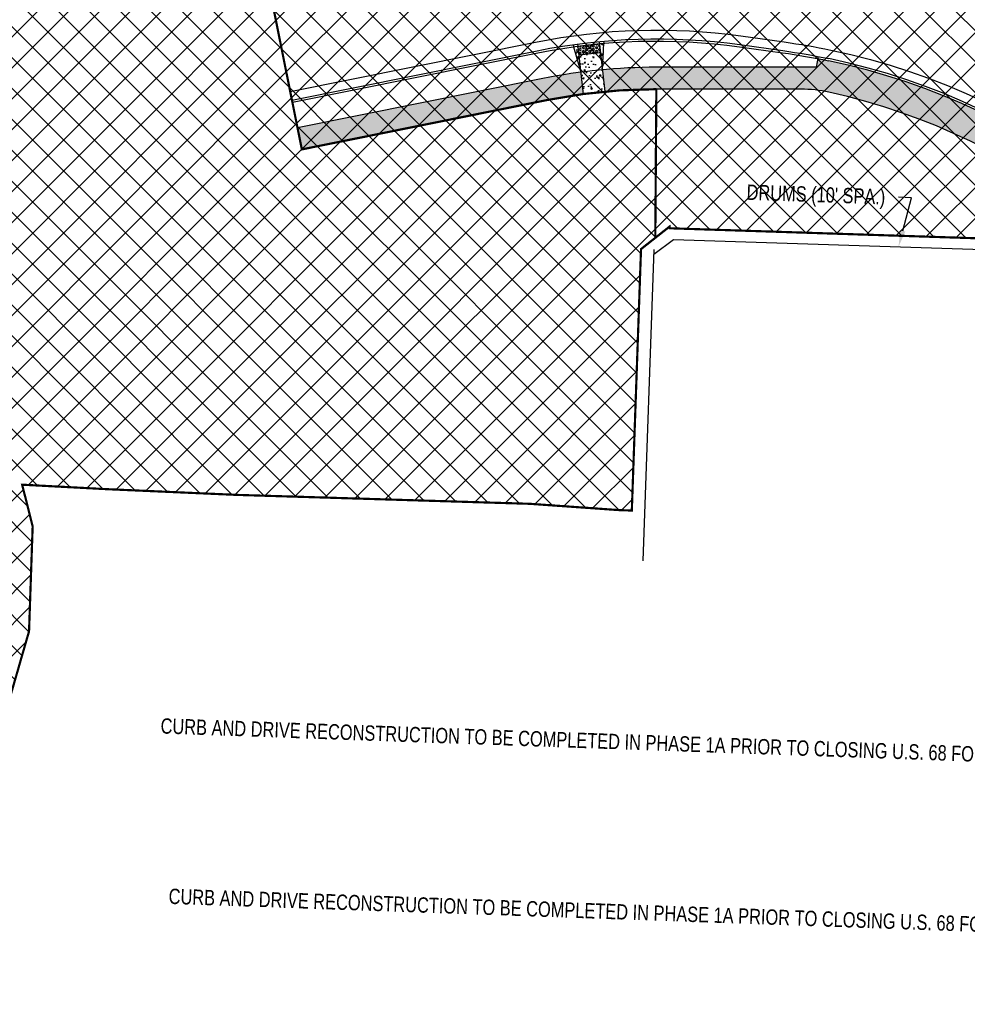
# Model space of a CAD drawing. Header units: feet. Extents: x 158973 to 162012, y 288249 to 289770.
# Tile 3 of 7: x 161440 to 161657, y 288730 to 288955. Entities that reach past the tile are written whole.
import ezdxf
from ezdxf import colors
from ezdxf.entities.mleader import LeaderData, LeaderLine
from ezdxf.math import Vec2, Vec3

# ---------------------------------------------------------------- set-up
doc = ezdxf.new("R2010")
doc.units = ezdxf.units.FT
doc.header["$MEASUREMENT"] = 0
for name, color, linetype in [('MT_P_Drums', 30, 'Continuous'), ('MT_P_Text', 7, 'Continuous'), ('MT_P_Work_Area', 4, 'Continuous'), ('PV_P_Curb', 6, 'Continuous'), ('PV_P_EOP', 7, 'Continuous'), ('PV_P_Walk', 4, 'Continuous'), ('SC_Shading1', 247, 'Continuous'), ('SC_Shading2', 255, 'Continuous')]:
    doc.layers.add(name, color=color, linetype=linetype)
doc.styles.add('Slanted-Normal', font='font31.shx', dxfattribs={"height": 0.1})
doc.styles.get("Standard").update_dxf_attribs({"font": 'arial.ttf'})
doc.linetypes.add('motdrum05', pattern='A,0,["●",Standard,S=0.167,R=0,X=-0.02,Y=-0.065],-0.25', length=0.25)
pattern_1 = [(45, (0, 0), (-3.535533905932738, 3.535533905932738), []), (135, (0, 0), (-3.535533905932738, -3.535533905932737), [])]

# ---------------------------------------------------------------- blocks, each defined once
blk = doc.blocks.new('_Dot')
at = {"color": 0, "linetype": 'ByBlock', "lineweight": -2}
blk.add_line((-0.5, 0), (-1, 0), dxfattribs=at)
at = {"color": 0, "linetype": 'ByBlock', "const_width": 0.5}
blk.add_lwpolyline([(-0.25, 0, 1), (0.25, 0, 1)], format="xyb", close=True, dxfattribs=at)

msp = doc.modelspace()

# ---------------------------------------------------------------- hatches: boundary and pattern name
at = {"layer": 'MT_P_Work_Area'}
h = msp.add_hatch(dxfattribs=at)
h.set_pattern_fill('ANSI37', color=247, scale=40)
h.set_pattern_definition(pattern_1)
edge = h.paths.add_edge_path()
edge.add_line((161391.6774162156, 288768.5092384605), (161361.7792442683, 288769.5619744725))
edge.add_line((161361.7792442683, 288769.5619744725), (161355.7829601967, 288769.7731079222))
edge.add_line((161355.7829601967, 288769.7731079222), (161356.1348492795, 288779.7669147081))
edge.add_line((161356.1348492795, 288779.7669147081), (161357.7724492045, 288790.9133283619))
edge.add_line((161357.7724492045, 288790.9133283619), (161361.8173069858, 288801.4282414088))
edge.add_line((161361.8173069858, 288801.4282414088), (161360.7550689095, 288828.0962978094))
edge.add_line((161360.7550689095, 288828.0962978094), (161361.2126809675, 288841.0926842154))
edge.add_line((161361.2126809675, 288841.0926842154), (161363.3540856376, 288845.07344006))
edge.add_line((161363.3540856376, 288845.07344006), (161364.6104598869, 288880.755028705))
edge.add_line((161364.6104598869, 288880.755028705), (161353.7752514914, 288887.101713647))
edge.add_arc((161415.9423765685, 288993.234877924), 122.9999999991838, 217.8883576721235, 239.64051206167, ccw=False)
edge.add_arc((161242.3164208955, 288858.127411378), 97.00000000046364, 37.88835767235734, 89.48071868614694)
edge.add_line((161243.1955362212, 288955.1234275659), (161228.0900137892, 288955.2603352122))
edge.add_line((161228.0900137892, 288955.2603352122), (161222.15218744, 288961.3467054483))
edge.add_line((161222.15218744, 288961.3467054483), (161230.5333541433, 288969.523321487))
edge.add_line((161230.5333541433, 288969.523321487), (161230.8207927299, 289001.2374743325))
edge.add_line((161230.8207927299, 289001.2374743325), (161298.5792143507, 289000.6233515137))
edge.add_line((161298.5792143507, 289000.6233515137), (161298.4885839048, 288990.623762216))
edge.add_line((161298.4885839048, 288990.623762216), (161354.4524809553, 288990.1165380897))
edge.add_line((161354.4524809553, 288990.1165380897), (161355.4068255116, 289017.2203488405))
edge.add_line((161355.4068255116, 289017.2203488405), (161339.0348951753, 289026.2447793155))
edge.add_line((161339.0348951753, 289026.2447793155), (161330.7560327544, 289030.81999892))
edge.add_line((161330.7560327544, 289030.81999892), (161330.8466632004, 289040.8195882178))
edge.add_line((161330.8466632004, 289040.8195882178), (161345.5938663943, 289040.6859281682))
edge.add_line((161345.5938663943, 289040.6859281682), (161361.0375463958, 289042.3880607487))
edge.add_line((161361.0375463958, 289042.3880607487), (161361.4715354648, 289054.3262681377))
edge.add_line((161361.4715354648, 289054.3262681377), (161367.4667433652, 289054.3653607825))
edge.add_line((161367.4667433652, 289054.3653607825), (161367.762230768, 289068.0275814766))
edge.add_line((161367.762230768, 289068.0275814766), (161358.2428971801, 289068.7587629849))
edge.add_line((161358.2428971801, 289068.7587629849), (161359.3384401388, 289100.4619109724))
edge.add_line((161359.3384401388, 289100.4619109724), (161366.4502846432, 289100.3522430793))
edge.add_line((161366.4502846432, 289100.3522430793), (161368.2908745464, 289143.0117256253))
edge.add_line((161368.2908745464, 289143.0117256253), (161366.0817306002, 289147.6518303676))
edge.add_line((161366.0817306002, 289147.6518303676), (161369.9331962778, 289155.6639872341))
edge.add_line((161369.9331962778, 289155.6639872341), (161379.4589208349, 289155.7562674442))
edge.add_line((161379.4589208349, 289155.7562674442), (161387.1594476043, 289156.0134618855))
edge.add_line((161387.1594476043, 289156.0134618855), (161390.6784402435, 289158.7710735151))
edge.add_line((161390.6784402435, 289158.7710735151), (161393.0527240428, 289165.1443361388))
edge.add_line((161393.0527240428, 289165.1443361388), (161402.2908402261, 289162.2725358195))
edge.add_line((161402.2908402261, 289162.2725358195), (161401.7563321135, 289147.0922671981))
edge.add_line((161401.7563321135, 289147.0922671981), (161422.0625780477, 289141.250090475))
edge.add_line((161422.0625780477, 289141.250090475), (161422.5807055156, 289155.9651414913))
edge.add_line((161422.5807055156, 289155.9651414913), (161431.9012277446, 289153.0679169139))
edge.add_line((161431.9012277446, 289153.0679169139), (161443.1000000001, 289150.227))
edge.add_line((161443.1000000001, 289150.227), (161443.4399999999, 289151.1469999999))
edge.add_line((161443.4399999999, 289151.1469999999), (161440.6442563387, 289173.6125138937))
edge.add_line((161440.6442563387, 289173.6125138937), (161463.0414974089, 289172.2287609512))
edge.add_line((161463.0414974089, 289172.2287609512), (161461.2079753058, 289122.2621679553))
edge.add_line((161461.2079753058, 289122.2621679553), (161467.8027499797, 289100.0732492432))
edge.add_line((161467.8027499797, 289100.0732492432), (161494.7931514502, 289087.9358453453))
edge.add_line((161494.7931514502, 289087.9358453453), (161494.7968305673, 289075.5768076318))
edge.add_line((161494.7968305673, 289075.5768076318), (161492.529966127, 289042.1535922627))
edge.add_arc((161489.6540933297, 288999.7510056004), 42.50000000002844, 86.11996748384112, 281.3737634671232)
edge.add_line((161498.0354520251, 288958.0856383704), (161504.6419347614, 288925.2435253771))
edge.add_line((161504.6419347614, 288925.2435253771), (161560.7079455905, 288936.5217014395))
edge.add_arc((161585.6548132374, 288812.5059613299), 126.5000000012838, 90.00000000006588, 101.37376346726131, ccw=False)
edge.add_line((161585.6548132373, 288939.0059613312), (161585.4182753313, 288905.037323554))
edge.add_line((161585.4182753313, 288905.037323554), (161582.1554260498, 288902.4647903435))
edge.add_line((161582.1554260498, 288902.4647903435), (161580.0520399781, 288842.7239747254))
edge.add_line((161580.0520399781, 288842.7239747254), (161577.0538977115, 288842.829534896))
edge.add_line((161577.0538977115, 288842.829534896), (161556.7459999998, 288844.2629999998))
edge.add_line((161556.7459999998, 288844.2629999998), (161489.804, 288846.301))
edge.add_line((161489.804, 288846.301), (161460.2480000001, 288847.6009999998))
edge.add_line((161460.2480000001, 288847.6009999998), (161440.7220000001, 288848.6310000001))
edge.add_line((161440.7220000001, 288848.6310000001), (161443.1217167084, 288839.1062760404))
edge.add_line((161443.1217167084, 288839.1062760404), (161442.2939976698, 288815.1205476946))
edge.add_line((161442.2939976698, 288815.1205476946), (161437.0536595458, 288796.9452499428))
edge.add_line((161437.0536595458, 288796.9452499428), (161434.0237190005, 288797.0498095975))
edge.add_line((161434.0237190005, 288797.0498095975), (161415.4689939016, 288797.6901111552))
edge.add_line((161415.4689939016, 288797.6901111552), (161392.7330834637, 288798.4906588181))
edge.add_line((161392.7330834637, 288798.4906588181), (161391.6774162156, 288768.5092384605))
h = msp.add_hatch(dxfattribs=at)
h.set_pattern_fill('ANSI37', color=247, scale=40)
h.set_pattern_definition(pattern_1)
edge = h.paths.add_edge_path()
edge.add_arc((161619.7928433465, 289075.2132787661), 97.4167000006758, 320.1453510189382, 339.0384830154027)
edge.add_line((161710.7625953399, 289040.3633481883), (161719.449414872, 289063.0387970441))
edge.add_arc((161686.7656828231, 289075.5597259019), 35.00000000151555, 339.0384830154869, 357.9316150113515)
edge.add_line((161721.7428789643, 289074.2964958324), (161722.3098780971, 289089.9959637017))
edge.add_line((161722.3098780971, 289089.9959637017), (161721.9727007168, 289106.0536462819))
edge.add_line((161721.9727007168, 289106.0536462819), (161722.1317632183, 289112.0515375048))
edge.add_line((161722.1317632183, 289112.0515375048), (161730.1289515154, 289111.8394541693))
edge.add_line((161730.1289515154, 289111.8394541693), (161729.9698890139, 289105.8415629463))
edge.add_line((161729.9698890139, 289105.8415629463), (161729.2351335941, 289087.8000215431))
edge.add_line((161729.2351335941, 289087.8000215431), (161737.1535944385, 289085.3978922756))
edge.add_line((161737.1535944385, 289085.3978922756), (161738.2209999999, 289085.3909999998))
edge.add_line((161738.2209999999, 289085.3909999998), (161738.7781748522, 289100.2004909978))
edge.add_line((161738.7781748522, 289100.2004909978), (161744.0247542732, 289100.0110064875))
edge.add_line((161744.0247542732, 289100.0110064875), (161743.1489610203, 289075.7614314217))
edge.add_line((161743.1489610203, 289075.7614314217), (161743.8092682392, 289075.737583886))
edge.add_line((161743.8092682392, 289075.737583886), (161762.8801347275, 289075.0488239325))
edge.add_line((161762.8801347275, 289075.0488239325), (161762.6996732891, 289070.0520816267))
edge.add_line((161762.6996732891, 289070.0520816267), (161757.1126742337, 288915.3553509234))
edge.add_arc((162479.8414813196, 288889.2534084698), 723.1999999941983, 177.931615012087, 184.7095645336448)
edge.add_line((161759.0832253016, 288829.8751601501), (161730.679450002, 288827.5351711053))
edge.add_line((161730.679450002, 288827.5351711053), (161724.5014394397, 288827.0262078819))
edge.add_line((161724.5014394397, 288827.0262078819), (161722.7064604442, 288826.8783320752))
edge.add_line((161722.7064604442, 288826.8783320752), (161721.7039999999, 288829.517))
edge.add_line((161721.7039999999, 288829.517), (161719.8177209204, 288859.6317466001))
edge.add_line((161719.8177209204, 288859.6317466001), (161714.3450343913, 288859.72657489))
edge.add_line((161714.3450343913, 288859.72657489), (161710.6982767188, 288862.6089570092))
edge.add_line((161710.6982767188, 288862.6089570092), (161709.8669941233, 288878.2291054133))
edge.add_arc((161593.9686932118, 288796.1828754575), 142.0000000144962, 35.29527735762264, 47.01869779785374)
edge.add_line((161690.7785642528, 288900.0666993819), (161675.4505246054, 288900.6029967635))
edge.add_line((161675.4505246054, 288900.6029967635), (161675.5838070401, 288904.3885276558))
edge.add_line((161675.5838070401, 288904.3885276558), (161588.73, 288907.219))
edge.add_line((161588.73, 288907.219), (161588.6811246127, 288907.6098567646))
edge.add_line((161588.6811246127, 288907.6098567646), (161585.4182753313, 288905.037323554))
edge.add_line((161585.4182753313, 288905.037323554), (161585.6548132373, 288939.0059613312))
edge.add_arc((161585.6548132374, 288812.5059613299), 126.5000000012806, 90.0000000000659, 101.3737634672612)
edge.add_line((161560.7079455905, 288936.5217014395), (161504.6419347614, 288925.2435253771))
edge.add_line((161504.6419347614, 288925.2435253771), (161498.0354520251, 288958.0856383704))
edge.add_arc((161489.6540933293, 288999.7510056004), 42.50000000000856, 86.1199674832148, 281.37376346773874, ccw=False)
edge.add_line((161492.529966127, 289042.1535922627), (161494.7968305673, 289075.5768076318))
edge.add_line((161494.7968305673, 289075.5768076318), (161494.7931514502, 289087.9358453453))
edge.add_line((161494.7931514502, 289087.9358453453), (161519.3426698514, 289074.0382078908))
edge.add_line((161519.3426698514, 289074.0382078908), (161521.9970089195, 289078.1901443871))
edge.add_line((161521.9970089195, 289078.1901443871), (161558.2474119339, 289066.9146612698))
edge.add_line((161558.2474119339, 289066.9146612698), (161554.6748432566, 289063.4165542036))
edge.add_arc((161489.6540933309, 288999.7510056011), 90.99999999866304, 28.69835118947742, 44.396637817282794, ccw=False)
edge.add_arc((161623.4209907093, 289072.9812395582), 61.50000000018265, 208.6983511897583, 265.1717832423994)
edge.add_arc((161602.0421710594, 288819.8825511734), 192.4999999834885, 78.80163040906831, 85.17178324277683, ccw=False)
edge.add_line((161639.4269101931, 289008.7174824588), (161643.2582210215, 289114.8014917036))
edge.add_line((161643.2582210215, 289114.8014917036), (161642.6683892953, 289140.0279867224))
edge.add_line((161642.6683892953, 289140.0279867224), (161653.66115176, 289139.6309741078))
edge.add_line((161653.66115176, 289139.6309741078), (161651.2030187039, 289113.1285951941))
edge.add_line((161651.2030187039, 289113.1285951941), (161647.3690154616, 289006.9700365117))
edge.add_arc((161602.0421710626, 288819.8825511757), 192.4999999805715, 69.8327272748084, 76.38101697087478, ccw=False)
edge.add_arc((161674.7869692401, 289017.9461630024), 18.4999999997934, 249.832727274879, 320.145351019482)
edge.add_line((161688.9889129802, 289006.0905822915), (161694.5769550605, 289012.7845655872))
at = {"layer": 'SC_Shading1'}
h = msp.add_hatch(dxfattribs=at)
h.set_pattern_fill('AR-CONC', color=256, scale=0.5, angle=90)
h.set_pattern_definition([(140, (108.4346436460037, 33.88349627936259), (0.3137606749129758, 3.586300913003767), [0.375, -4.125]), (85.00000000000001, (108.4346436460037, 33.88349627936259), (-3.760960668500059, -0.6937566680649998), [0.3, -3.3]), (190.45144446, (108.4607903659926, 34.18235468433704), (-3.447199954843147, 2.89254423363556), [0.31870096, -3.50571056]), (136.1842, (107.4346436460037, 33.88349627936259), (0.827596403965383, 5.336206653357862), [0.5624999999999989, -6.187499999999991]), (186.63563549, (107.503610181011, 34.32818000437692), (-4.870593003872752, 4.673309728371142), [0.47805171, -5.258568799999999]), (81.18416399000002, (107.4346436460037, 33.88349627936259), (-4.870593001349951, 4.673309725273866), [0.45, -4.950000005]), (111, (107.6846436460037, 34.38349627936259), (2.013094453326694, 2.984535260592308), [0.375, -4.125]), (56.00000000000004, (107.6846436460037, 34.38349627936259), (-3.625750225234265, 1.216576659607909), [0.3, -3.3]), (161.45144474, (107.8524015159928, 34.63220754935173), (-1.612655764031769, 4.201111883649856), [0.3187009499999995, -3.505710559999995]), (127.5, (108.4346436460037, 33.88349627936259), (-1.664469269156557, 0.06079927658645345), [0, -3.26, 0, -3.35, 0, -3.3125]), (97.49999999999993, (108.4346436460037, 33.88349627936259), (-1.972058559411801, 1.315347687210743), [0, -1.91, 0, -3.185, 0, -1.2625]), (57.49999999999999, (108.4346436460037, 32.7684962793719), (0.1127743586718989, 2.669112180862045), [0, -1.249999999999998, 0, -3.899999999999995, 0, -5.174999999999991]), (47.5, (108.4346436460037, 32.2684962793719), (-0.5005249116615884, 2.915930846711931), [0, -1.625, 0, -2.59, 0, -3.675])])
edge = h.paths.add_edge_path()
edge.add_line((161573.6656421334, 288949.4822723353), (161573.3447940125, 288943.4285087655))
edge.add_line((161573.3447940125, 288943.4285087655), (161573.9075163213, 288938.4593297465))
edge.add_arc((161585.6548132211, 288812.5059614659), 126.4999998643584, 95.32839290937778, 97.59319567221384)
edge.add_line((161568.9392708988, 288937.8967131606), (161568.3765485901, 288942.8658921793))
edge.add_line((161568.3765485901, 288942.8658921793), (161566.7100985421, 288948.6946091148))
edge.add_arc((161585.6548132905, 288812.505960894), 137.5000004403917, 95.00219873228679, 97.91938985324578, ccw=False)
h = msp.add_hatch(dxfattribs=at)
h.set_pattern_fill('HEX', color=256, scale=2)
h.set_pattern_definition([(0, (-10.37705492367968, -3.277523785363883), (0, 0.4330127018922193), [0.25, -0.5]), (120, (-10.37705492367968, -3.277523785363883), (-0.375, -0.2165063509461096), [0.2499999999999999, -0.4999999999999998]), (59.99999999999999, (-10.12705492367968, -3.277523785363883), (-0.3749999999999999, 0.2165063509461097), [0.25, -0.5])])
h.paths.add_polyline_path([(161567.7012919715, 288948.8288173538), (161572.6695373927, 288949.3914339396), (161572.8945840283, 288947.4041357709), (161567.9263386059, 288946.8415191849)])
at = {"layer": 'SC_Shading2'}
h = msp.add_hatch(color=256, dxfattribs=at)
h.dxf.hatch_style = 1
edge = h.paths.add_edge_path()
edge.add_line((161735.6625684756, 288827.9456954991), (161730.679450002, 288827.5351711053))
edge.add_arc((162479.8414813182, 288889.2534084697), 751.6999999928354, 183.3838674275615, 184.7095645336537, ccw=False)
edge.add_arc((161699.5043854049, 288843.1133312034), 29.9999999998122, 3.383867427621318, 23.97414075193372)
edge.add_arc((161593.9686932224, 288796.1828754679), 145.4999999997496, 23.97414075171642, 77.64034807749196)
edge.add_arc((161618.6911788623, 288909.0059613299), 30.00000000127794, 77.64034807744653, 89.99999999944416)
edge.add_line((161618.6911788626, 288939.0059613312), (161585.6548132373, 288939.0059613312))
edge.add_arc((161585.654813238, 288812.5059613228), 126.5000000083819, 90.0000000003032, 95.32839291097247)
edge.add_line((161573.9075163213, 288938.4593297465), (161573.3447940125, 288943.4285087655))
edge.add_arc((161585.6548132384, 288812.5059613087), 131.5000000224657, 90.00000000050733, 95.37145528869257, ccw=False)
edge.add_line((161585.6548132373, 288944.0059613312), (161622.2330896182, 288944.0059613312))
edge.add_line((161622.2330896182, 288944.0059613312), (161622.6102750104, 288945.9700721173))
edge.add_arc((161592.341147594, 288788.3501830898), 160.4999984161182, 78.26161693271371, 79.1293330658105, ccw=False)
edge.add_arc((161593.9686932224, 288796.1828754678), 152.4999999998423, 23.70824187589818, 78.2616169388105, ccw=False)
edge.add_line((161733.5984198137, 288857.499997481), (161735.2276361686, 288853.7899891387))
edge.add_arc((161699.0612479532, 288837.907849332), 39.50000001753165, 20.8332701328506, 23.70824187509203, ccw=False)
edge.add_line((161735.9787110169, 288851.9560137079), (161734.1094723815, 288851.2447142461))
edge.add_arc((162479.8414813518, 288889.2534084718), 746.7000000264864, 182.9177437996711, 184.7095645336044)
h = msp.add_hatch(color=256, dxfattribs=at)
h.dxf.hatch_style = 1
edge = h.paths.add_edge_path()
edge.add_line((161503.6558925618, 288930.1453332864), (161504.6419347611, 288925.243525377))
edge.add_line((161504.6419347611, 288925.243525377), (161560.7079455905, 288936.5217014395))
edge.add_arc((161585.6548132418, 288812.5059613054), 126.5000000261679, 97.59319567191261, 101.37376346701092, ccw=False)
edge.add_line((161568.9392708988, 288937.8967131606), (161568.3765485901, 288942.8658921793))
edge.add_arc((161585.6548132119, 288812.5059614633), 131.499999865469, 97.55013328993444, 101.3737634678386)
edge.add_line((161559.7219033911, 288941.4235093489), (161503.6558925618, 288930.1453332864))

# ---------------------------------------------------------------- linework, layer by layer
at = {"layer": 'MT_P_Drums', "linetype": 'motdrum05', "flags": 128}
for points in [[(161585.1165753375, 288901.3085477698), (161589.5400840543, 288904.6912730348), (161662.6779624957, 288902.3077880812), (161675.3631081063, 288898.1045255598), (161689.6089487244, 288897.6060921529), (161707.4164173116, 288877.2339467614), (161708.261840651, 288861.3480878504), (161718.8786270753, 288843.0973185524)], [(161582.649291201, 288831.2322224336), (161585.1535683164, 288902.359230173)]]:
    msp.add_lwpolyline(points, dxfattribs=at)
at = {"layer": 'MT_P_Work_Area', "const_width": 0.5, "flags": 128}
for points in [[(161762.6996732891, 289070.0520816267), (161757.1126742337, 288915.3553509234, 0.02958300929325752), (161759.0832253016, 288829.8751601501), (161730.679450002, 288827.5351711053), (161724.5014394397, 288827.0262078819), (161722.7064604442, 288826.8783320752), (161721.7039999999, 288829.517), (161719.8177209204, 288859.6317466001), (161714.3450343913, 288859.72657489), (161710.6982767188, 288862.6089570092), (161709.8669941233, 288878.2291054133, 0.05119773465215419), (161690.7785642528, 288900.0666993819), (161675.4505246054, 288900.6029967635), (161675.5838070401, 288904.3885276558), (161588.73, 288907.219), (161588.6811246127, 288907.6098567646), (161585.4182753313, 288905.037323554), (161585.6548132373, 288939.0059613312, 0.04966818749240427), (161560.7079455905, 288936.5217014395), (161504.6419347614, 288925.2435253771), (161498.0354520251, 288958.0856383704, -1.142831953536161)], [(161498.0354520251, 288958.0856383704), (161504.6419347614, 288925.2435253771), (161560.7079455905, 288936.5217014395, -0.04966818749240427), (161585.6548132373, 288939.0059613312), (161585.4182753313, 288905.037323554), (161582.1554260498, 288902.4647903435), (161580.0520399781, 288842.7239747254), (161577.0538977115, 288842.829534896), (161556.7459999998, 288844.2629999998), (161489.804, 288846.301), (161460.2480000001, 288847.6009999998), (161440.7220000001, 288848.6310000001), (161443.1217167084, 288839.1062760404), (161442.2939976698, 288815.1205476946), (161437.0536595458, 288796.9452499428)]]:
    msp.add_lwpolyline(points, format="xyb", dxfattribs=at)
at = {"layer": 'PV_P_Curb'}
for p, q in [((161502.3740377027, 288936.5176835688), (161558.4400485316, 288947.7958596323)), ((161502.4726419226, 288936.0275027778), (161558.5386527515, 288947.3056788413))]:
    msp.add_line(p, q, dxfattribs=at)
for points in [[(161558.4400485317, 288947.7958596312, -0.08448694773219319), (161604.7255600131, 288949.181879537), (161614.5903518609, 288947.8054194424, -0.01656049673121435), (161625.095509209, 288945.9831469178, -0.01656049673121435)], [(161558.5386527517, 288947.3056788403, -0.08448694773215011), (161604.6564631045, 288948.6866769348), (161614.5212549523, 288947.3102168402, -0.01656049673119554), (161624.9937875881, 288945.4936035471)]]:
    msp.add_lwpolyline(points, format="xyb", dxfattribs=at)
at = {"layer": 'PV_P_Curb', "flags": 128}
msp.add_lwpolyline([(161502.4726419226, 288936.0275027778), (161501.9796208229, 288938.4784067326)], dxfattribs=at)
at = {"layer": 'PV_P_Curb'}
for radius in [153, 152.5]:
    msp.add_arc((161593.9686932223, 288796.1828754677), radius, 23.70824187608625, 78.26161693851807, dxfattribs=at)
at = {"layer": 'PV_P_EOP', "flags": 128}
msp.add_lwpolyline([(161501.9796208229, 288938.4784067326), (161498.0354520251, 288958.0856383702)], dxfattribs=at)
msp.add_lwpolyline([(161501.9796208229, 288938.4784067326), (161558.045631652, 288949.756582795, -0.08448694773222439), (161605.0019476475, 288951.1626899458), (161614.8667394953, 288949.7862298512, -0.01656049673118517), (161625.5023956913, 288947.9413204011, -0.242633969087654), (161735.887431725, 288858.5051962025), (161737.51664808, 288854.7951878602, -0.06264499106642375), (161740.500888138, 288844.7457015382)], format="xyb", dxfattribs=at)
at = {"layer": 'PV_P_Walk', "flags": 128}
for points in [[(161566.6538187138, 288949.1915941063), (161566.7100985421, 288948.6946091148)], [(161566.7100985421, 288948.6946091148), (161568.3765485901, 288942.8658921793)], [(161567.6450210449, 288949.3257237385), (161568.9392708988, 288937.8967131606)], [(161567.7012919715, 288948.8288173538), (161572.669537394, 288949.3914339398)], [(161572.6132664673, 288949.8883403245), (161573.9075163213, 288938.4593297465)], [(161573.3447940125, 288943.4285087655), (161573.6656421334, 288949.4822723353)], [(161573.6093623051, 288949.9792573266), (161573.6656421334, 288949.4822723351)], [(161567.9263386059, 288946.8415191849), (161572.8945840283, 288947.4041357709)], [(161622.2330896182, 288944.0059613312), (161622.7045713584, 288946.4610998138)], [(161503.6558925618, 288930.1453332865), (161504.6419347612, 288925.243525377)]]:
    msp.add_lwpolyline(points, dxfattribs=at)
msp.add_lwpolyline([(161622.2330896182, 288944.0059613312), (161585.6548132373, 288944.0059613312, 0.04966818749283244), (161559.7219033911, 288941.4235093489), (161503.6558925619, 288930.1453332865)], format="xyb", dxfattribs=at)
at = {"layer": 'PV_P_Walk'}
msp.add_lwpolyline([(161730.679450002, 288827.5351711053, -0.005784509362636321), (161729.452080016, 288844.8840902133, 0.09008452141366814), (161726.9162535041, 288855.303059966, 0.2385389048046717), (161625.1126037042, 288938.310658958, 0.0539814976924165), (161618.6911788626, 288939.0059613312), (161585.6548132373, 288939.0059613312, 0.04966818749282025), (161560.7079455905, 288936.5217014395), (161504.6419347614, 288925.2435253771)], format="xyb", dxfattribs=at)

# ---------------------------------------------------------------- leaders
at = {"layer": 'MT_P_Text'}
ml = msp.add_multileader_mtext('Standard', dxfattribs=at)
ml.set_content("{\\W0.8;DRUMS (10' SPA.)}", color=256, style='Slanted-Normal')
ml.set_leader_properties()
ml.build(insert=Vec2(0, 0))
ml.multileader.update_dxf_attribs({"dogleg_length": 0.1, "arrow_head_size": 3.75, "scale": 30})
ctx = ml.context
ctx.base_point, ctx.scale, ctx.char_height, ctx.arrow_head_size, ctx.landing_gap_size, ctx.plane_origin, ctx.plane_x_axis, ctx.plane_y_axis = Vec3(161600.9861770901, 288915.6746856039), 30, 3.4998, 3.75, 3, Vec3(161556.8308297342, 288861.6426708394), Vec3(0.9994009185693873, -0.03460930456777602), Vec3(0.03460930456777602, 0.9994009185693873)
ctx.text_align_type = 2
notes = []
notes.append((ctx, [(1, (1, 1, 0), (161643.9806825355, 288914.1857836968), (-0.9994009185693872, 0.03460930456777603), 3.000000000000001, [(0, [(161641.0067202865, 288903.0140306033)], 0, [])])]))
ctx.mtext.insert, ctx.mtext.text_direction, ctx.mtext.rotation, ctx.mtext.alignment, ctx.mtext.flow_direction = Vec3(161638.0448398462, 288916.1422911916), Vec3(0.9994009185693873, -0.03460930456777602), 6.248569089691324, 3, 5
ml = msp.add_multileader_mtext('Standard', dxfattribs=at)
ml.set_content('{\\W0.8;CURB AND DRIVE RECONSTRUCTION TO BE COMPLETED IN PHASE 1A PRIOR TO CLOSING U.S. 68 FOR PHASE 1B}', color=256, style='Slanted-Normal')
ml.set_leader_properties()
ml.set_arrow_properties(name='DOT')
ml.build(insert=Vec2(0, 0))
ml.multileader.update_dxf_attribs({"dogleg_length": 0.1, "arrow_head_size": 1.5, "scale": 30})
ctx = ml.context
ctx.base_point, ctx.scale, ctx.char_height, ctx.arrow_head_size, ctx.landing_gap_size, ctx.plane_origin, ctx.plane_x_axis, ctx.plane_y_axis = Vec3(161591.4809121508, 288789.4123777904), 30, 3.4998, 1.5, 3, Vec3(161598.1065026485, 288730.1776424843), Vec3(0.9994009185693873, -0.03460930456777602), Vec3(0.03460930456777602, 0.9994009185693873)
ctx.text_align_type = 2
notes.append((ctx, [(1, (1, 1, 0), (161686.2858422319, 288786.1292782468), (-0.9994009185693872, 0.03460930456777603), 3.000000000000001, [(0, [(161695.8583450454, 288794.4033582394)], 0, [])])]))
ctx.mtext.insert, ctx.mtext.text_direction, ctx.mtext.rotation, ctx.mtext.width, ctx.mtext.alignment, ctx.mtext.flow_direction = Vec3(161680.3499995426, 288788.0857857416), Vec3(0.9994009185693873, -0.03460930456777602), 6.248569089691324, 90.28472982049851, 3, 5
ml = msp.add_multileader_mtext('Standard', dxfattribs=at)
ml.set_content('{\\W0.8;CURB AND DRIVE RECONSTRUCTION TO BE COMPLETED IN PHASE 1A PRIOR TO CLOSING U.S. 68 FOR PHASE 1B}', color=256, style='Slanted-Normal')
ml.set_leader_properties()
ml.set_arrow_properties(name='DOT')
ml.build(insert=Vec2(0, 0))
ml.multileader.update_dxf_attribs({"dogleg_length": 0.1, "arrow_head_size": 1.5, "scale": 30})
ctx = ml.context
ctx.base_point, ctx.scale, ctx.char_height, ctx.arrow_head_size, ctx.landing_gap_size, ctx.plane_origin, ctx.plane_x_axis, ctx.plane_y_axis = Vec3(161593.3210100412, 288750.485563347), 30, 3.4998, 1.5, 3, Vec3(161608.4797913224, 288666.4279017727), Vec3(0.9994009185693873, -0.03460930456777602), Vec3(0.03460930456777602, 0.9994009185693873)
ctx.text_align_type = 2
notes.append((ctx, [(1, (1, 1, 0), (161688.1259401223, 288747.2024638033), (-0.9994009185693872, 0.03460930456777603), 3.000000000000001, [(0, [(161706.2316337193, 288730.6536175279)], 0, [])])]))
ctx.mtext.insert, ctx.mtext.text_direction, ctx.mtext.rotation, ctx.mtext.width, ctx.mtext.alignment, ctx.mtext.flow_direction = Vec3(161682.1900974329, 288749.1589712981), Vec3(0.9994009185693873, -0.03460930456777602), 6.248569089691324, 90.28472982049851, 3, 5
for ctx, leaders in notes:
    for number, flags, end, landing, length, lines in leaders:
        leader = LeaderData()
        leader.index, (leader.has_last_leader_line, leader.has_dogleg_vector, leader.attachment_direction) = number, flags
        leader.last_leader_point, leader.dogleg_vector, leader.dogleg_length = Vec3(end), Vec3(landing), length
        for number, points, colour, breaks in lines:
            line = LeaderLine()
            line.index, line.vertices, line.color, line.breaks = number, Vec3.list(points), colors.encode_raw_color(colour), breaks
            leader.lines.append(line)
        ctx.leaders.append(leader)

doc.saveas('drawing.dxf')
